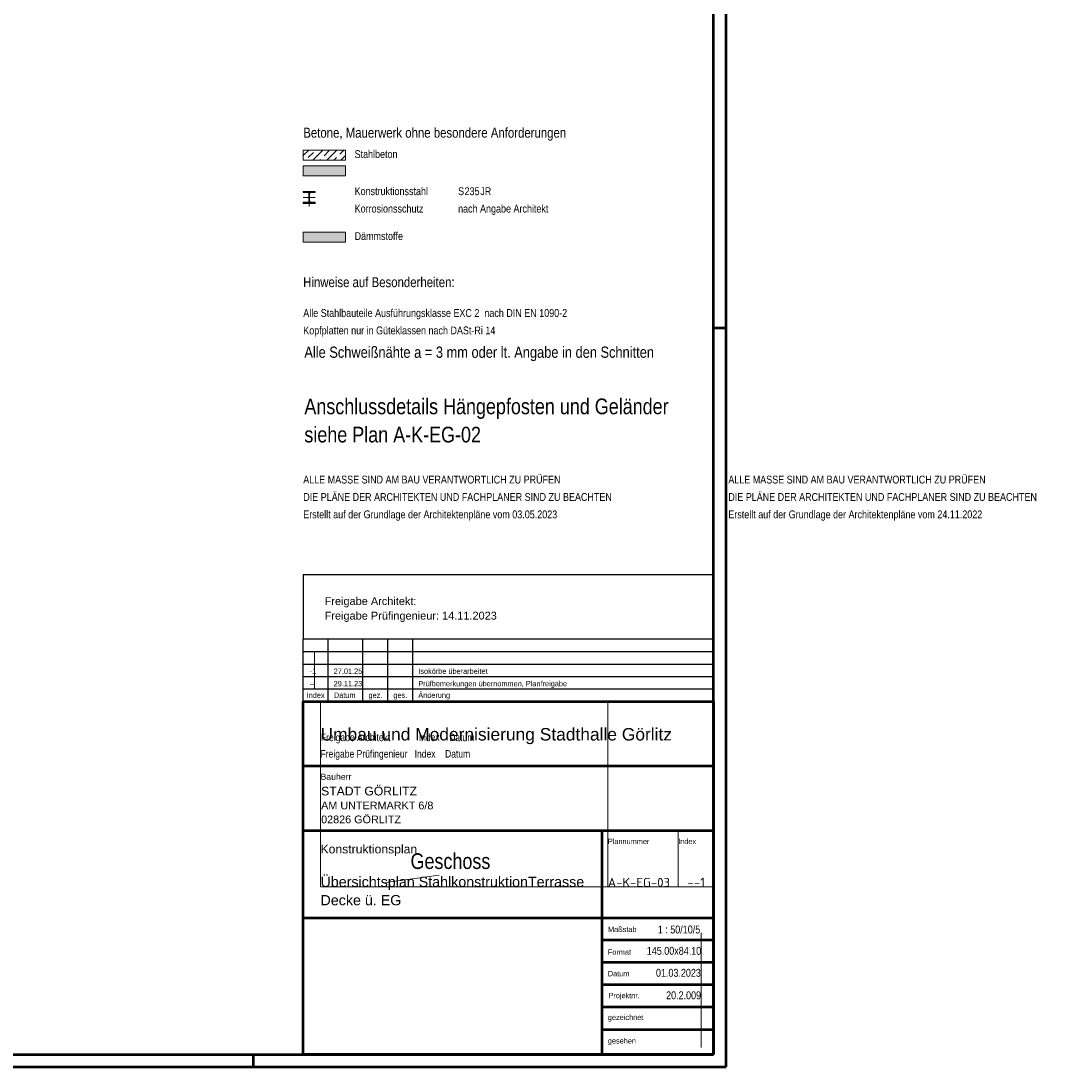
# Model space of a CAD drawing. Header units: millimetres. Extents: x -74 to 79, y 0 to 54.
# Tile 161 of 164: x 58 to 79, y 0 to 21. Entities that reach past the tile are written whole.
import ezdxf
from ezdxf.enums import TextEntityAlignment as Align

# ---------------------------------------------------------------- set-up
doc = ezdxf.new("R2010")
doc.units = ezdxf.units.MM
doc.linetypes.add('DASHDOT', pattern=[1, 0.5, -0.25, 0, -0.25])
doc.styles.add('Arial', font='arial.ttf')
doc.styles.add('Arial Narrow', font='ARIALN.TTF')
doc.styles.add('isocp', font='isocp', dxfattribs={"width": 1.1})

msp = doc.modelspace()

# ---------------------------------------------------------------- hatches: boundary and pattern name
at = {"lineweight": 13}
h = msp.add_hatch(dxfattribs=at)
h.set_pattern_fill('bB', color=6, scale=0.01, angle=45, style=0, pattern_type=2)
h.set_pattern_definition([(45, (0, 0), (-0.14142136, 0.14142136), [0.15, -0.1]), (45, (-0.07071, 0.07071), (-0.14142136, 0.14142136), [])])
h.paths.add_polyline_path([(64.85, 18.4296393), (64.85, 18.2296393), (64, 18.2296393), (64, 18.4296393)])
at = {"lineweight": 13, "true_color": 0xd0ffd0}
msp.add_hatch(color=254, dxfattribs=at).paths.add_polyline_path([(64.85, 18.1107175), (64.85, 17.9107175), (64, 17.9107175), (64, 18.1107175)])
at = {"lineweight": 50, "true_color": 0x000000}
msp.add_hatch(color=18, dxfattribs=at).paths.add_polyline_path([(64, 17.3596568), (64.24, 17.3596568), (64.24, 17.3816568), (64.1505, 17.3816568), (64.1500857, 17.3816604), (64.1496716, 17.3816711), (64.1492577, 17.381689), (64.1488442, 17.381714), (64.1484312, 17.3817462), (64.1480188, 17.3817854), (64.1476071, 17.3818318), (64.1471963, 17.3818853), (64.1467865, 17.3819459), (64.1463778, 17.3820135), (64.1459703, 17.3820882), (64.1455642, 17.3821699), (64.1451595, 17.3822586), (64.1447564, 17.3823542), (64.1443551, 17.3824568), (64.1439555, 17.3825664), (64.1435579, 17.3826828), (64.1431624, 17.382806), (64.1427691, 17.3829361), (64.1423781, 17.3830729), (64.1419895, 17.3832164), (64.1416034, 17.3833667), (64.14122, 17.3835236), (64.1408393, 17.383687), (64.1404616, 17.3838571), (64.1400868, 17.3840336), (64.1397151, 17.3842165), (64.1393466, 17.3844059), (64.1389815, 17.3846016), (64.1386198, 17.3848035), (64.1382616, 17.3850117), (64.1379071, 17.385226), (64.1375563, 17.3854464), (64.1372094, 17.3856728), (64.1368664, 17.3859052), (64.1365276, 17.3861435), (64.1361928, 17.3863876), (64.1358624, 17.3866374), (64.1355362, 17.3868929), (64.1352146, 17.387154), (64.1348975, 17.3874205), (64.1345851, 17.3876926), (64.1342774, 17.3879699), (64.1339745, 17.3882526), (64.1336765, 17.3885404), (64.1333836, 17.3888334), (64.1330958, 17.3891313), (64.1328131, 17.3894342), (64.1325357, 17.3897419), (64.1322637, 17.3900543), (64.1319971, 17.3903714), (64.131736, 17.3906931), (64.1314806, 17.3910192), (64.1312307, 17.3913496), (64.1309867, 17.3916844), (64.1307484, 17.3920233), (64.130516, 17.3923662), (64.1302896, 17.3927131), (64.1300692, 17.3930639), (64.1298549, 17.3934184), (64.1296467, 17.3937766), (64.1294447, 17.3941383), (64.1292491, 17.3945035), (64.1290597, 17.3948719), (64.1288767, 17.3952436), (64.1287002, 17.3956184), (64.1285302, 17.3959962), (64.1283667, 17.3963768), (64.1282099, 17.3967602), (64.1280596, 17.3971463), (64.1279161, 17.3975349), (64.1277792, 17.3979259), (64.1276492, 17.3983193), (64.1275259, 17.3987148), (64.1274095, 17.3991124), (64.1273, 17.3995119), (64.1271974, 17.3999133), (64.1271017, 17.4003163), (64.127013, 17.400721), (64.1269313, 17.4011271), (64.1268567, 17.4015346), (64.126789, 17.4019433), (64.1267285, 17.4023531), (64.126675, 17.4027639), (64.1266286, 17.4031756), (64.1265893, 17.403588), (64.1265572, 17.404001), (64.1265322, 17.4044146), (64.1265143, 17.4048284), (64.1265036, 17.4052426), (64.1265, 17.4056568), (64.1265, 17.5536568), (64.1265036, 17.5540711), (64.1265143, 17.5544852), (64.1265322, 17.5548991), (64.1265572, 17.5553126), (64.1265893, 17.5557256), (64.1266286, 17.556138), (64.126675, 17.5565497), (64.1267285, 17.5569605), (64.126789, 17.5573703), (64.1268567, 17.557779), (64.1269313, 17.5581865), (64.127013, 17.5585927), (64.1271017, 17.5589973), (64.1271974, 17.5594004), (64.1273, 17.5598018), (64.1274095, 17.5602013), (64.1275259, 17.5605989), (64.1276492, 17.5609944), (64.1277792, 17.5613877), (64.1279161, 17.5617787), (64.1280596, 17.5621673), (64.1282099, 17.5625534), (64.1283667, 17.5629368), (64.1285302, 17.5633175), (64.1287002, 17.5636953), (64.1288767, 17.56407), (64.1290597, 17.5644417), (64.1292491, 17.5648102), (64.1294447, 17.5651753), (64.1296467, 17.565537), (64.1298549, 17.5658952), (64.1300692, 17.5662497), (64.1302896, 17.5666005), (64.130516, 17.5669474), (64.1307484, 17.5672904), (64.1309867, 17.5676293), (64.1312307, 17.567964), (64.1314806, 17.5682945), (64.131736, 17.5686206), (64.1319971, 17.5689422), (64.1322637, 17.5692593), (64.1325357, 17.5695718), (64.1328131, 17.5698795), (64.1330958, 17.5701823), (64.1333836, 17.5704803), (64.1336765, 17.5707732), (64.1339745, 17.5710611), (64.1342774, 17.5713437), (64.1345851, 17.5716211), (64.1348975, 17.5718931), (64.1352146, 17.5721597), (64.1355362, 17.5724208), (64.1358624, 17.5726763), (64.1361928, 17.5729261), (64.1365276, 17.5731702), (64.1368664, 17.5734084), (64.1372094, 17.5736408), (64.1375563, 17.5738673), (64.1379071, 17.5740877), (64.1382616, 17.574302), (64.1386198, 17.5745101), (64.1389815, 17.5747121), (64.1393466, 17.5749078), (64.1397151, 17.5750971), (64.1400868, 17.5752801), (64.1404616, 17.5754566), (64.1408393, 17.5756266), (64.14122, 17.5757901), (64.1416034, 17.575947), (64.1419895, 17.5760972), (64.1423781, 17.5762408), (64.1427691, 17.5763776), (64.1431624, 17.5765077), (64.1435579, 17.5766309), (64.1439555, 17.5767473), (64.1443551, 17.5768568), (64.1447564, 17.5769594), (64.1451595, 17.5770551), (64.1455642, 17.5771438), (64.1459703, 17.5772255), (64.1463778, 17.5773002), (64.1467865, 17.5773678), (64.1471963, 17.5774284), (64.1476071, 17.5774818), (64.1480188, 17.5775282), (64.1484312, 17.5775675), (64.1488442, 17.5775996), (64.1492577, 17.5776247), (64.1496716, 17.5776425), (64.1500857, 17.5776533), (64.1505, 17.5776568), (64.24, 17.5776568), (64.24, 17.5996568), (64, 17.5996568), (64, 17.5776568), (64.0895, 17.5776568), (64.0899143, 17.5776533), (64.0903284, 17.5776425), (64.0907423, 17.5776247), (64.0911558, 17.5775996), (64.0915688, 17.5775675), (64.0919812, 17.5775282), (64.0923929, 17.5774818), (64.0928037, 17.5774284), (64.0932135, 17.5773678), (64.0936222, 17.5773002), (64.0940297, 17.5772255), (64.0944358, 17.5771438), (64.0948405, 17.5770551), (64.0952436, 17.5769594), (64.0956449, 17.5768568), (64.0960445, 17.5767473), (64.0964421, 17.5766309), (64.0968376, 17.5765077), (64.0972309, 17.5763776), (64.0976219, 17.5762408), (64.0980105, 17.5760972), (64.0983966, 17.575947), (64.09878, 17.5757901), (64.0991607, 17.5756266), (64.0995384, 17.5754566), (64.0999132, 17.5752801), (64.1002849, 17.5750971), (64.1006534, 17.5749078), (64.1010185, 17.5747121), (64.1013802, 17.5745101), (64.1017384, 17.574302), (64.1020929, 17.5740877), (64.1024437, 17.5738673), (64.1027906, 17.5736408), (64.1031336, 17.5734084), (64.1034724, 17.5731702), (64.1038072, 17.5729261), (64.1041376, 17.5726763), (64.1044638, 17.5724208), (64.1047854, 17.5721597), (64.1051025, 17.5718931), (64.1054149, 17.5716211), (64.1057226, 17.5713437), (64.1060255, 17.5710611), (64.1063235, 17.5707732), (64.1066164, 17.5704803), (64.1069042, 17.5701823), (64.1071869, 17.5698795), (64.1074643, 17.5695718), (64.1077363, 17.5692593), (64.1080029, 17.5689422), (64.108264, 17.5686206), (64.1085194, 17.5682945), (64.1087693, 17.567964), (64.1090133, 17.5676293), (64.1092516, 17.5672904), (64.109484, 17.5669474), (64.1097104, 17.5666005), (64.1099308, 17.5662497), (64.1101451, 17.5658952), (64.1103533, 17.565537), (64.1105553, 17.5651753), (64.1107509, 17.5648102), (64.1109403, 17.5644417), (64.1111233, 17.56407), (64.1112998, 17.5636953), (64.1114698, 17.5633175), (64.1116333, 17.5629368), (64.1117901, 17.5625534), (64.1119404, 17.5621673), (64.1120839, 17.5617787), (64.1122208, 17.5613877), (64.1123508, 17.5609944), (64.1124741, 17.5605989), (64.1125905, 17.5602013), (64.1127, 17.5598018), (64.1128026, 17.5594004), (64.1128983, 17.5589973), (64.112987, 17.5585927), (64.1130687, 17.5581865), (64.1131433, 17.557779), (64.113211, 17.5573703), (64.1132715, 17.5569605), (64.113325, 17.5565497), (64.1133714, 17.556138), (64.1134107, 17.5557256), (64.1134428, 17.5553126), (64.1134678, 17.5548991), (64.1134857, 17.5544852), (64.1134964, 17.5540711), (64.1135, 17.5536568), (64.1135, 17.4056568), (64.1134964, 17.4052426), (64.1134857, 17.4048284), (64.1134678, 17.4044146), (64.1134428, 17.404001), (64.1134107, 17.403588), (64.1133714, 17.4031756), (64.113325, 17.4027639), (64.1132715, 17.4023531), (64.113211, 17.4019433), (64.1131433, 17.4015346), (64.1130687, 17.4011271), (64.112987, 17.400721), (64.1128983, 17.4003163), (64.1128026, 17.3999133), (64.1127, 17.3995119), (64.1125905, 17.3991124), (64.1124741, 17.3987148), (64.1123508, 17.3983193), (64.1122208, 17.3979259), (64.1120839, 17.3975349), (64.1119404, 17.3971463), (64.1117901, 17.3967602), (64.1116333, 17.3963768), (64.1114698, 17.3959962), (64.1112998, 17.3956184), (64.1111233, 17.3952436), (64.1109403, 17.3948719), (64.1107509, 17.3945035), (64.1105553, 17.3941383), (64.1103533, 17.3937766), (64.1101451, 17.3934184), (64.1099308, 17.3930639), (64.1097104, 17.3927131), (64.109484, 17.3923662), (64.1092516, 17.3920233), (64.1090133, 17.3916844), (64.1087693, 17.3913496), (64.1085194, 17.3910192), (64.108264, 17.3906931), (64.1080029, 17.3903714), (64.1077363, 17.3900543), (64.1074643, 17.3897419), (64.1071869, 17.3894342), (64.1069042, 17.3891313), (64.1066164, 17.3888334), (64.1063235, 17.3885404), (64.1060255, 17.3882526), (64.1057226, 17.3879699), (64.1054149, 17.3876926), (64.1051025, 17.3874205), (64.1047854, 17.387154), (64.1044638, 17.3868929), (64.1041376, 17.3866374), (64.1038072, 17.3863876), (64.1034724, 17.3861435), (64.1031336, 17.3859052), (64.1027906, 17.3856728), (64.1024437, 17.3854464), (64.1020929, 17.385226), (64.1017384, 17.3850117), (64.1013802, 17.3848035), (64.1010185, 17.3846016), (64.1006534, 17.3844059), (64.1002849, 17.3842165), (64.0999132, 17.3840336), (64.0995384, 17.3838571), (64.0991607, 17.383687), (64.09878, 17.3835236), (64.0983966, 17.3833667), (64.0980105, 17.3832164), (64.0976219, 17.3830729), (64.0972309, 17.3829361), (64.0968376, 17.382806), (64.0964421, 17.3826828), (64.0960445, 17.3825664), (64.0956449, 17.3824568), (64.0952436, 17.3823542), (64.0948405, 17.3822586), (64.0944358, 17.3821699), (64.0940297, 17.3820882), (64.0936222, 17.3820135), (64.0932135, 17.3819459), (64.0928037, 17.3818853), (64.0923929, 17.3818318), (64.0919812, 17.3817854), (64.0915688, 17.3817462), (64.0911558, 17.381714), (64.0907423, 17.381689), (64.0903284, 17.3816711), (64.0899143, 17.3816604), (64.0895, 17.3816568), (64, 17.3816568)])
at = {"lineweight": 50, "true_color": 0xe0ddbe}
msp.add_hatch(color=254, dxfattribs=at).paths.add_polyline_path([(64.85, 16.7825457), (64.85, 16.5825457), (64, 16.5825457), (64, 16.7825457)])

# ---------------------------------------------------------------- linework, layer by layer
at = {"color": 4, "linetype": 'Continuous', "lineweight": 50}
for p, q in [((72.5, 0), (72.5, 42.05)), ((72.25, 0.25), (72.25, 41.8)), ((64, 0.25), (64, 7.35)), ((64, 7.35), (72.25, 7.35)), ((72.25, 7.35), (72.25, 1.7499962)), ((72.25, 6.05), (64, 6.05)), ((72.25, 5), (72.25, 4.75)), ((72.25, 4.75), (64, 4.75)), ((70, 4.75), (70, 0.25)), ((64, 3), (72.25, 3)), ((72.25, 2.55), (70, 2.55)), ((72.25, 2.1), (70, 2.1)), ((72.25, 1.7499962), (72.25, 0.25)), ((72.25, 1.65), (70, 1.65)), ((72.25, 1.2), (70, 1.2)), ((72.25, 0.75), (70, 0.75)), ((1, 0.25), (72.25, 0.25)), ((72.25, 0.25), (64, 0.25)), ((0, 0), (72.5, 0))]:
    msp.add_line(p, q, dxfattribs=at)
at = {"color": 3, "linetype": 'Continuous', "lineweight": 25}
for p, q in [((72.25, 8.6), (72.25, 18.931111)), ((64, 9.8980988), (72.25, 9.8980988)), ((64, 9.8980988), (64, 8.6)), ((64, 7.35), (64, 8.6)), ((72.25, 8.6), (64, 8.6)), ((64.5, 7.35), (64.5, 8.6)), ((65.2, 7.35), (65.2, 8.6)), ((65.7, 7.35), (65.7, 8.6)), ((66.2, 7.35), (66.2, 8.6)), ((72.25, 7.35), (72.25, 8.6)), ((64, 8.35), (72.25, 8.35)), ((64, 8.1), (72.25, 8.1)), ((64, 7.85), (72.25, 7.85)), ((64, 7.6), (72.25, 7.6))]:
    msp.add_line(p, q, dxfattribs=at)
at = {"color": 5, "linetype": 'Continuous', "lineweight": 18}
for p, q in [((64.85, 18.4296393), (64, 18.4296393)), ((64, 18.4296393), (64, 18.2296393)), ((64.85, 18.2296393), (64.85, 18.4296393)), ((64, 18.2296393), (64.85, 18.2296393)), ((64.85, 18.1107175), (64, 18.1107175)), ((64, 18.1107175), (64, 17.9107175)), ((64.85, 17.9107175), (64.85, 18.1107175)), ((64, 17.9107175), (64.85, 17.9107175)), ((64, 17.5996568), (64.24, 17.5996568)), ((64, 17.5996568), (64, 17.5776568)), ((64, 17.5776568), (64.0895, 17.5776568)), ((64.1135, 17.4056568), (64.1135, 17.5536568)), ((64.1265, 17.4056568), (64.1265, 17.5536568)), ((64.24, 17.5776568), (64.1505, 17.5776568)), ((64.24, 17.5996568), (64.24, 17.5776568)), ((64, 17.3816568), (64.0895, 17.3816568)), ((64, 17.3816568), (64, 17.3596568)), ((64, 17.3596568), (64.24, 17.3596568)), ((64.24, 17.3816568), (64.1505, 17.3816568)), ((64.24, 17.3816568), (64.24, 17.3596568)), ((64.85, 16.7825457), (64, 16.7825457)), ((64, 16.7825457), (64, 16.5825457)), ((64.85, 16.5825457), (64.85, 16.7825457)), ((64, 16.5825457), (64.85, 16.5825457))]:
    msp.add_line(p, q, dxfattribs=at)
at = {"color": 9, "linetype": 'Continuous', "lineweight": 0}
for p, q in [((64.054, 17.5996568), (64.054, 17.5776568)), ((64.1035, 17.5536568), (64.1365, 17.5536568)), ((64.186, 17.5996568), (64.186, 17.5776568)), ((64.1035, 17.4056568), (64.1365, 17.4056568)), ((64.225366, 8.35), (64.225366, 7.6)), ((64.347521, 3.6199846), (64.347521, 7.35)), ((70.1229535, 7.35), (70.1229535, 3.6199846)), ((71.5368, 4.75), (71.5368, 3.6199846)), ((66.7346722, 3.8563076), (65.6601096, 3.711655)), ((64.347521, 3.6199846), (72.25, 3.6199846)), ((72.001833, 2.695755), (72.001833, 0.3933712))]:
    msp.add_line(p, q, dxfattribs=at)
at = {"color": 9, "linetype": 'DASHDOT', "lineweight": 0, "ltscale": 0.5}
for p, q in [((64.12, 17.2996568), (64.12, 17.6596568)), ((64.24, 17.4796568), (64, 17.4796568))]:
    msp.add_line(p, q, dxfattribs=at)
at = {"color": 4, "linetype": 'Continuous', "lineweight": 50, "ltscale": 0.2}
for p, q in [((72.5, 14.85), (72.25, 14.85)), ((63, 0), (63, 0.25))]:
    msp.add_line(p, q, dxfattribs=at)
at = {"color": 5, "linetype": 'Continuous', "lineweight": 18}
for centre, start, end in [((64.0895, 17.5536568), 0, 90), ((64.1505, 17.5536568), 90, 180), ((64.0895, 17.4056568), 270, 0), ((64.1505, 17.4056568), 180, 270)]:
    msp.add_arc(centre, 0.024, start, end, dxfattribs=at)

# ---------------------------------------------------------------- texts
at = {"color": 2, "lineweight": 35}
for s, height, style, p in [('Betone, Mauerwerk ohne besondere Anforderungen', 0.2, 'Arial Narrow', (64, 18.6796403)), ('Stahlbeton', 0.1575, 'Arial Narrow', (65.03246, 18.270012)), ('Konstruktionsstahl', 0.1575, 'Arial Narrow', (65.03246, 17.5250968)), ('S', 0.1575, 'Arial Narrow', (67.11263, 17.5250988)), ('235', 0.1575, 'Arial Narrow', (67.24313, 17.5250988)), ('JR', 0.1575, 'Arial Narrow', (67.55859, 17.5250988)), ('Korrosionsschutz', 0.1575, 'Arial Narrow', (65.03246, 17.1750978)), ('nach Angabe Architekt', 0.1575, 'Arial Narrow', (67.11263, 17.1750998)), ('Dämmstoffe', 0.1575, 'Arial Narrow', (65.03246, 16.6229184)), ('Hinweise auf Besonderheiten:', 0.2, 'Arial Narrow', (63.998599, 15.6758603)), ('Alle Stahlbauteile Ausführungsklasse EXC 2  nach DIN EN 1090-2', 0.1575, 'Arial Narrow', (64, 15.0768208)), ('Kopfplatten nur in Güteklassen nach DASt-Ri 14', 0.1575, 'Arial Narrow', (64, 14.7268208)), ('ALLE MASSE SIND AM BAU VERANTWORTLICH ZU PRÜFEN', 0.1575, 'Arial Narrow', (64, 11.7288988)), ('ALLE MASSE SIND AM BAU VERANTWORTLICH ZU PRÜFEN', 0.1575, 'Arial Narrow', (72.5449036, 11.7288959)), ('DIE PLÄNE DER ARCHITEKTEN UND FACHPLANER SIND ZU BEACHTEN', 0.1575, 'Arial Narrow', (64, 11.3788988)), ('DIE PLÄNE DER ARCHITEKTEN UND FACHPLANER SIND ZU BEACHTEN', 0.1575, 'Arial Narrow', (72.5449036, 11.3789007)), ('Erstellt auf der Grundlage der Architektenpläne vom 03.05.2023', 0.1575, 'Arial Narrow', (64, 11.0288988)), ('Erstellt auf der Grundlage der Architektenpläne vom 24.11.2022', 0.1575, 'Arial Narrow', (72.5449036, 11.0289007)), ('Umbau und Modernisierung Stadthalle Görlitz', 0.25, 'Arial', (64.347521, 6.562896)), ('STADT GÖRLITZ', 0.175, 'Arial', (64.359103, 5.458769)), ('AM UNTERMARKT 6/8', 0.1555, 'Arial', (64.359103, 5.178869)), ('02826 GÖRLITZ', 0.1555, 'Arial', (64.359103, 4.898969)), ('Konstruktionsplan', 0.175, 'Arial', (64.347521, 4.293234))]:
    msp.add_text(s, height=height, dxfattribs=dict(at, style=style)).set_placement(p)
at = {"color": 4, "lineweight": 50}
for s, height, style, p in [('Alle Schweißnähte a = 3 mm oder lt. Angabe in den Schnitten', 0.225, 'Arial Narrow', (64.0224934, 14.2552445)), ('Übersichtsplan StahlkonstruktionTerrasse', 0.205, 'Arial', (64.347521, 3.6199846)), ('Decke ü. EG', 0.205, 'Arial', (64.347521, 3.2509846))]:
    msp.add_text(s, height=height, dxfattribs=dict(at, style=style)).set_placement(p)
at = {"color": 1, "lineweight": 70, "style": 'Arial Narrow'}
for s, p in [('Anschlussdetails Hängepfosten und Geländer', (64.0224934, 13.1212445)), ('siehe Plan A-K-EG-02', (64.0224934, 12.5542445))]:
    msp.add_text(s, height=0.315, dxfattribs=at).set_placement(p)
at = {"color": 9, "lineweight": 0}
for s, height, style, p in [('Freigabe Architekt:', 0.1575, 'Arial', (64.4296903, 9.286216)), ('Freigabe Architekt            Index    Datum', 0.15, 'Arial Narrow', (64.354747, 6.55)), ('Freigabe Prüfingenieur   Index    Datum', 0.15, 'Arial Narrow', (64.347521, 6.219832)), ('Geschoss', 0.315, 'Arial Narrow', (66.1560616, 3.980296))]:
    msp.add_text(s, height=height, dxfattribs=dict(at, style=style)).set_placement(p)
at = {"color": 3, "lineweight": 25}
for s, height, style, p in [('Freigabe Prüfingenieur: 14.11.2023', 0.1575, 'Arial', (64.4296903, 8.993623)), ('-1', 0.1075, 'Arial Narrow', (64.1297651, 7.9015587)), ('27.01.25', 0.1075, 'Arial Narrow', (64.6121321, 7.9018488)), ('Isokörbe überarbeitet', 0.1075, 'Arial Narrow', (66.312225, 7.9018488)), ('--', 0.1075, 'Arial Narrow', (64.1297651, 7.6515587)), ('29.11.23', 0.1075, 'Arial Narrow', (64.6121321, 7.6518488)), ('Prüfbemerkungen übernommen, Planfreigabe', 0.1075, 'Arial Narrow', (66.312225, 7.6518488)), ('Index', 0.1075, 'Arial Narrow', (64.068945, 7.4199135)), ('Datum', 0.1075, 'Arial Narrow', (64.616406, 7.4199135)), ('gez.', 0.1075, 'Arial Narrow', (65.312225, 7.4199135)), ('ges.', 0.1075, 'Arial Narrow', (65.812225, 7.4199135)), ('Änderung', 0.1075, 'Arial Narrow', (66.312225, 7.4199135)), ('Bauherr', 0.125, 'Arial', (64.347521, 5.772352)), ('Plannummer', 0.1075, 'Arial Narrow', (70.122954, 4.481968)), ('Index', 0.1075, 'Arial Narrow', (71.5368, 4.481968)), ('Maßstab', 0.1075, 'Arial Narrow', (70.126189, 2.713135)), ('Format', 0.1075, 'Arial Narrow', (70.122954, 2.255711)), ('Datum', 0.1075, 'Arial Narrow', (70.122954, 1.823087)), ('Projektnr.', 0.1075, 'Arial Narrow', (70.135187, 1.382927)), ('gezeichnet', 0.1075, 'Arial Narrow', (70.122954, 0.945074)), ('gesehen', 0.1075, 'Arial Narrow', (70.122954, 0.472371))]:
    msp.add_text(s, height=height, dxfattribs=dict(at, style=style)).set_placement(p)
at = {"color": 3, "lineweight": 25, "style": 'isocp', "width": 1.15}
for s, height, p in [('A-K-EG-03', 0.18, (70.1229535, 3.6199846)), (' --1', 0.184, (71.6008103, 3.6199846))]:
    msp.add_text(s, height=height, dxfattribs=at).set_placement(p)
at = {"color": 2, "lineweight": 35, "style": 'Arial Narrow'}
for s, p in [('1 : 50/10/5', (71.9800515, 2.684935)), ('145.00x84.10', (71.999648, 2.256007)), ('01.03.2023', (71.993227, 1.8140897)), ('20.2.009', (71.996647, 1.362305))]:
    msp.add_text(s, height=0.1575, dxfattribs=at).set_placement(p, align=Align.RIGHT)

doc.saveas('drawing.dxf')
